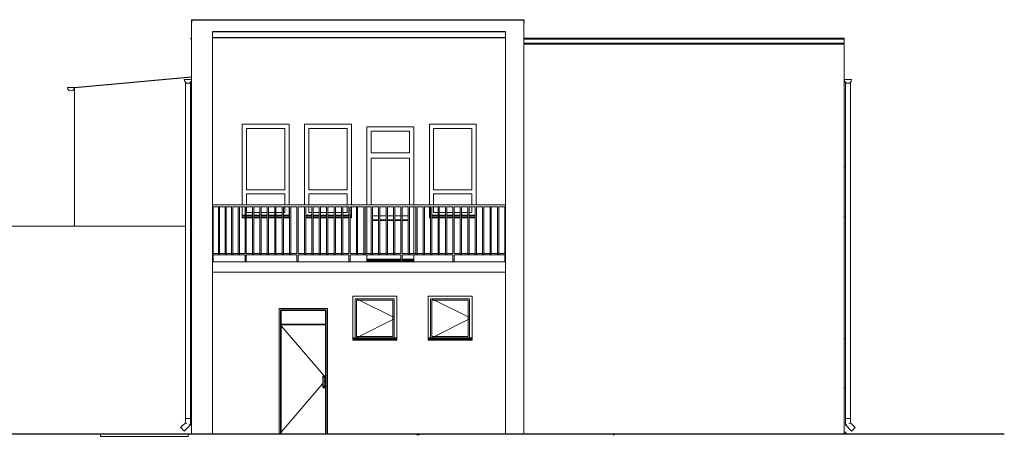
# Model space of a CAD drawing. Header units: centimetres. Extents: x -25572 to 23555, y -2435 to 15405.
# Tile 133 of 134: x 21585 to 23479, y 6556 to 7359. Entities that reach past the tile are written whole.
import ezdxf

# ---------------------------------------------------------------- set-up
doc = ezdxf.new("R2010")
doc.units = ezdxf.units.CM
doc.header["$MEASUREMENT"] = 0
for name, color, linetype, lineweight in [('Nowe_0_Nr_pióra__15', 214, 'Continuous', 15), ('Nowe_0_Nr_pióra__4', 7, 'Continuous', 13), ('Nowe_0_Nr_pióra__75', 6, 'Continuous', 15), ('Nowe_0_Nr_pióra__84', 7, 'Continuous', 13), ('Nowe_220-A Ściany_Nr_pióra__3', 7, 'Continuous', 13), ('Nowe_220-A Ściany_Nr_pióra__87', 7, 'Continuous', 13), ('Nowe_250-A Schody Pochylnie_Nr_pióra__91', 7, 'Continuous', 13), ('Nowe_260-A Balustrady_Nr_pióra__11', 7, 'Continuous', 13), ('Nowe_280-A Dachy Powłoki_Nr_pióra__27', 7, 'Continuous', 25), ('Nowe_450-K Stropy_Nr_pióra__21', 7, 'Continuous', 25), ('Nowe_450-K Stropy_Nr_pióra__89', 7, 'Continuous', 13)]:
    doc.layers.add(name, color=color, linetype=linetype, lineweight=lineweight)
doc.linetypes.add('LINIA TERENU', pattern='A,0,[3,Lwowska architektura1.Shx,S=0.396825,R=0,X=0,Y=0],-50,0', length=50)

msp = doc.modelspace()

# ---------------------------------------------------------------- linework, layer by layer
at = {"layer": 'Nowe_0_Nr_pióra__15', "color": 214, "linetype": 'Continuous', "lineweight": 15}
for p, q in [((21740.1, 6556.3), (21740.1, 6561.3)), ((21740.1, 6556.3), (21908.9, 6556.3)), ((21908.9, 6556.3), (21908.9, 6561.3))]:
    msp.add_line(p, q, dxfattribs=at)
at = {"layer": 'Nowe_0_Nr_pióra__4', "color": 7, "linetype": 'Continuous', "lineweight": 13}
for p, q in [((21901.5, 7243.3), (21902.4, 7239.8)), ((21908.5, 7243.3), (21901.5, 7243.3)), ((21902.4, 7239.8), (21905, 7237.3)), ((21903.5, 7238.8), (21903.5, 7236.3)), ((21915.5, 7243.3), (21908.5, 7243.3)), ((21912, 7237.3), (21914.5, 7239.8)), ((21913.5, 7238.8), (21913.5, 7236.3)), ((21914.5, 7239.8), (21915.5, 7243.3)), ((23171.5, 7243.3), (23172.4, 7239.8)), ((23178.5, 7243.3), (23171.5, 7243.3)), ((23172.4, 7239.8), (23175, 7237.3)), ((23173.5, 7238.8), (23173.5, 7236.3)), ((23185.5, 7243.3), (23178.5, 7243.3)), ((23182, 7237.3), (23184.5, 7239.8)), ((23183.5, 7238.8), (23183.5, 7236.3)), ((23184.5, 7239.8), (23185.5, 7243.3)), ((21676.5, 7228.5), (21677.4, 7225)), ((21683.5, 7228.5), (21676.5, 7228.5)), ((21677.4, 7225), (21680, 7222.4)), ((21680, 7222.4), (21683.5, 7221.5)), ((21690.5, 7228.5), (21683.5, 7228.5)), ((21683.5, 7221.5), (21687, 7222.4)), ((21687, 7222.4), (21689.5, 7225)), ((21689.5, 7225), (21690.5, 7228.5)), ((21904.5, 7236.3), (21904.1, 7236.3)), ((21904.1, 7236.3), (21904.1, 7236.3)), ((21905, 7237.3), (21908.5, 7236.3)), ((21906, 7236.3), (21905.7, 7236.3)), ((21906.2, 7236.3), (21906, 7236.3)), ((21908.5, 7236.3), (21912, 7237.3)), ((21911, 7236.3), (21910.7, 7236.3)), ((21911.3, 7236.3), (21911, 7236.3)), ((21912.8, 7236.3), (21912.5, 7236.3)), ((21912.9, 7236.3), (21912.8, 7236.3)), ((23174.5, 7236.3), (23174.1, 7236.3)), ((23174.1, 7236.3), (23174.1, 7236.3)), ((23175, 7237.3), (23178.5, 7236.3)), ((23176, 7236.3), (23175.7, 7236.3)), ((23176.2, 7236.3), (23176, 7236.3)), ((23178.5, 7236.3), (23182, 7237.3)), ((23181, 7236.3), (23180.7, 7236.3)), ((23181.3, 7236.3), (23181, 7236.3)), ((23182.8, 7236.3), (23182.5, 7236.3)), ((23182.9, 7236.3), (23182.8, 7236.3))]:
    msp.add_line(p, q, dxfattribs=at)
at = {"layer": 'Nowe_0_Nr_pióra__75', "color": 6, "linetype": 'Continuous', "lineweight": 15}
for p, q in [((22348.9, 6561.3), (22348.9, 6559.3)), ((22348.9, 6559.3), (22349, 6559.3)), ((22349, 6559.3), (22349.2, 6559.3)), ((22349.2, 6559.3), (22349.5, 6559.3)), ((22349.5, 6559.3), (22349.9, 6559.3)), ((22349.9, 6559.3), (22350.4, 6559.3)), ((22350.4, 6559.3), (22351, 6559.3)), ((22351, 6559.3), (22351.5, 6559.3)), ((22351.5, 6559.3), (22352, 6559.3)), ((22352, 6559.3), (22352.5, 6559.3)), ((22352.5, 6559.3), (22352.8, 6559.3)), ((22352.8, 6559.3), (22353, 6559.3)), ((22353, 6559.3), (22353.1, 6559.3)), ((22353.1, 6561.3), (22353.1, 6559.3))]:
    msp.add_line(p, q, dxfattribs=at)
at = {"layer": 'Nowe_0_Nr_pióra__84', "color": 7, "linetype": 'Continuous', "lineweight": 13}
for p, q in [((21903.9, 7236.3), (21903.5, 7236.3)), ((21903.5, 7236.3), (21903.5, 6590.5)), ((21904.1, 7236.3), (21903.9, 7236.3)), ((21904.9, 7236.3), (21904.5, 7236.3)), ((21905.7, 7236.3), (21904.9, 7236.3)), ((21906.6, 7236.3), (21906.2, 7236.3)), ((21908.5, 7236.3), (21906.6, 7236.3)), ((21910.4, 7236.3), (21908.5, 7236.3)), ((21910.7, 7236.3), (21910.4, 7236.3)), ((21912, 7236.3), (21911.3, 7236.3)), ((21912.5, 7236.3), (21912, 7236.3)), ((21913.1, 7236.3), (21912.9, 7236.3)), ((21913.5, 7236.3), (21913.1, 7236.3)), ((21913.5, 7236.3), (21913.5, 6590.5)), ((23173.5, 7236.3), (23173.9, 7236.3)), ((23173.5, 7236.3), (23173.5, 6590.5)), ((23173.9, 7236.3), (23174.1, 7236.3)), ((23174.5, 7236.3), (23174.9, 7236.3)), ((23174.9, 7236.3), (23175.7, 7236.3)), ((23176.2, 7236.3), (23176.6, 7236.3)), ((23176.6, 7236.3), (23178.5, 7236.3)), ((23178.5, 7236.3), (23180.4, 7236.3)), ((23180.4, 7236.3), (23180.7, 7236.3)), ((23181.3, 7236.3), (23182, 7236.3)), ((23182, 7236.3), (23182.5, 7236.3)), ((23182.9, 7236.3), (23183.1, 7236.3)), ((23183.1, 7236.3), (23183.5, 7236.3)), ((23183.5, 7236.3), (23183.5, 6590.5)), ((21903.5, 6582.5), (21894.3, 6573.4)), ((21913.5, 6578.4), (21901.4, 6566.3)), ((21903.5, 6590.5), (21903.5, 6582.5)), ((21903.9, 6590.5), (21903.5, 6590.5)), ((21903.9, 6582.4), (21903.5, 6582.5)), ((21904.9, 6590.5), (21903.9, 6590.5)), ((21904.9, 6581.9), (21903.9, 6582.4)), ((21906.6, 6590.5), (21904.9, 6590.5)), ((21906.6, 6581.3), (21904.9, 6581.9)), ((21908.5, 6590.5), (21906.6, 6590.5)), ((21910.4, 6590.5), (21908.5, 6590.5)), ((21912, 6590.5), (21910.4, 6590.5)), ((21912, 6579), (21910.4, 6579.7)), ((21913.1, 6590.5), (21912, 6590.5)), ((21913.1, 6578.5), (21912, 6579)), ((21913.5, 6590.5), (21913.1, 6590.5)), ((21913.5, 6578.4), (21913.1, 6578.5)), ((21913.5, 6590.5), (21913.5, 6578.4)), ((23173.5, 6590.5), (23173.9, 6590.5)), ((23173.5, 6590.5), (23173.5, 6578.4)), ((23173.5, 6578.4), (23173.9, 6578.5)), ((23173.5, 6578.4), (23185.5, 6566.3)), ((23173.9, 6590.5), (23174.9, 6590.5)), ((23173.9, 6578.5), (23174.9, 6579)), ((23174.9, 6590.5), (23176.6, 6590.5)), ((23174.9, 6579), (23176.6, 6579.7)), ((23176.6, 6590.5), (23178.5, 6590.5)), ((23178.5, 6590.5), (23180.4, 6590.5)), ((23180.4, 6590.5), (23182, 6590.5)), ((23180.4, 6581.3), (23182, 6581.9)), ((23182, 6590.5), (23183.1, 6590.5)), ((23182, 6581.9), (23183.1, 6582.4)), ((23183.1, 6590.5), (23183.5, 6590.5)), ((23183.1, 6582.4), (23183.5, 6582.5)), ((23183.5, 6590.5), (23183.5, 6582.5)), ((23183.5, 6582.5), (23192.6, 6573.4)), ((21894.6, 6573.1), (21894.3, 6573.4)), ((21895.4, 6572.4), (21894.6, 6573.1)), ((21896.5, 6571.2), (21895.4, 6572.4)), ((21897.9, 6569.9), (21896.5, 6571.2)), ((21899.2, 6568.5), (21897.9, 6569.9)), ((21900.4, 6567.4), (21899.2, 6568.5)), ((21901.1, 6566.6), (21900.4, 6567.4)), ((21901.4, 6566.3), (21901.1, 6566.6)), ((23185.5, 6566.3), (23185.8, 6566.6)), ((23185.8, 6566.6), (23186.6, 6567.4)), ((23186.6, 6567.4), (23187.7, 6568.5)), ((23187.7, 6568.5), (23189.1, 6569.9)), ((23189.1, 6569.9), (23190.4, 6571.2)), ((23190.4, 6571.2), (23191.6, 6572.4)), ((23191.6, 6572.4), (23192.4, 6573.1)), ((23192.4, 6573.1), (23192.6, 6573.4))]:
    msp.add_line(p, q, dxfattribs=at)
at = {"layer": 'Nowe_220-A Ściany_Nr_pióra__3', "color": 7, "linetype": 'Continuous', "lineweight": 13}
for p, q in [((22021, 7031.3), (22021, 7149.3)), ((22021, 7149.3), (22095, 7149.3)), ((22095, 7149.3), (22095, 7031.3)), ((22141, 7031.3), (22141, 7149.3)), ((22141, 7149.3), (22215, 7149.3)), ((22215, 7149.3), (22215, 7031.3)), ((22261, 7102.3), (22261, 7144.3)), ((22261, 7144.3), (22335, 7144.3)), ((22335, 7144.3), (22335, 7102.3)), ((22381, 7031.3), (22381, 7149.3)), ((22381, 7149.3), (22455, 7149.3)), ((22455, 7149.3), (22455, 7031.3)), ((22335, 7102.3), (22261, 7102.3)), ((22261, 7002.3), (22261, 7092.3)), ((22261, 7092.3), (22335, 7092.3)), ((22335, 7092.3), (22335, 7002.3)), ((23171.5, 7075.3), (23173.5, 7075.2)), ((21915.5, 7040.3), (21913.5, 7040.2)), ((22095, 7031.3), (22021, 7031.3)), ((22215, 7031.3), (22141, 7031.3)), ((22455, 7031.3), (22381, 7031.3)), ((22021, 7002.3), (22021, 7023.3)), ((22021, 7023.3), (22095, 7023.3)), ((22095, 7023.3), (22095, 7002.3)), ((22141, 7002.3), (22141, 7023.3)), ((22141, 7023.3), (22215, 7023.3)), ((22215, 7023.3), (22215, 7002.3)), ((22381, 7002.3), (22381, 7023.3)), ((22381, 7023.3), (22455, 7023.3)), ((22455, 7023.3), (22455, 7002.3)), ((22021, 6987.3), (22021, 6998.3)), ((22095, 6998.3), (22095, 6987.3)), ((22141, 6987.3), (22141, 6998.3)), ((22215, 6998.3), (22215, 6987.3)), ((22261, 6981.3), (22261, 6998.3)), ((22381, 6987.3), (22381, 6998.3)), ((22455, 6998.3), (22455, 6987.3)), ((21915.5, 6980.3), (21913.5, 6980.2)), ((22013, 6982.3), (22018.3, 6982.3)), ((22013, 6981.3), (22018.3, 6981.3)), ((22013, 6980.3), (22013, 6980.1)), ((22013, 6980.1), (22013, 6978.1)), ((22013, 6980.1), (22018.3, 6980.1)), ((22013, 6978.1), (22018.3, 6978.1)), ((22020.7, 6982.3), (22032.5, 6982.3)), ((22020.7, 6981.3), (22032.5, 6981.3)), ((22020.7, 6980.1), (22032.5, 6980.1)), ((22020.7, 6978.1), (22032.5, 6978.1)), ((22032.5, 6987.3), (22021, 6987.3)), ((22046.8, 6987.3), (22035, 6987.3)), ((22035, 6982.3), (22046.8, 6982.3)), ((22035, 6981.3), (22046.8, 6981.3)), ((22035, 6980.1), (22046.8, 6980.1)), ((22035, 6978.1), (22046.8, 6978.1)), ((22061.1, 6987.3), (22049.3, 6987.3)), ((22049.3, 6982.3), (22061.1, 6982.3)), ((22049.3, 6981.3), (22061.1, 6981.3)), ((22049.3, 6980.1), (22061.1, 6980.1)), ((22049.3, 6978.1), (22061.1, 6978.1)), ((22075.4, 6987.3), (22063.6, 6987.3)), ((22063.6, 6982.3), (22075.4, 6982.3)), ((22063.6, 6981.3), (22075.4, 6981.3)), ((22063.6, 6980.1), (22075.4, 6980.1)), ((22063.6, 6978.1), (22075.4, 6978.1)), ((22089.7, 6987.3), (22077.9, 6987.3)), ((22077.9, 6982.3), (22089.7, 6982.3)), ((22077.9, 6981.3), (22089.7, 6981.3)), ((22077.9, 6980.1), (22089.7, 6980.1)), ((22077.9, 6978.1), (22089.7, 6978.1)), ((22095, 6987.3), (22092.2, 6987.3)), ((22092.2, 6982.3), (22103, 6982.3)), ((22092.2, 6981.3), (22103, 6981.3)), ((22092.2, 6980.1), (22103, 6980.1)), ((22092.2, 6978.1), (22103, 6978.1)), ((22103, 6980.3), (22103, 6980.1)), ((22103, 6980.1), (22103, 6978.1)), ((22135, 6982.3), (22146.8, 6982.3)), ((22135, 6981.3), (22146.8, 6981.3)), ((22135, 6980.1), (22146.8, 6980.1)), ((22135, 6978.1), (22146.8, 6978.1)), ((22146.8, 6987.3), (22141, 6987.3)), ((22161.1, 6987.3), (22149.3, 6987.3)), ((22149.3, 6982.3), (22161.1, 6982.3)), ((22149.3, 6981.3), (22161.1, 6981.3)), ((22149.3, 6980.1), (22161.1, 6980.1)), ((22149.3, 6978.1), (22161.1, 6978.1)), ((22175.4, 6987.3), (22163.6, 6987.3)), ((22163.6, 6982.3), (22175.4, 6982.3)), ((22163.6, 6981.3), (22175.4, 6981.3)), ((22163.6, 6980.1), (22175.4, 6980.1)), ((22163.6, 6978.1), (22175.4, 6978.1)), ((22189.7, 6987.3), (22177.9, 6987.3)), ((22177.9, 6982.3), (22189.7, 6982.3)), ((22177.9, 6981.3), (22189.7, 6981.3)), ((22177.9, 6980.1), (22189.7, 6980.1)), ((22177.9, 6978.1), (22189.7, 6978.1)), ((22203.9, 6987.3), (22192.2, 6987.3)), ((22192.2, 6982.3), (22203.9, 6982.3)), ((22192.2, 6981.3), (22203.9, 6981.3)), ((22192.2, 6980.1), (22203.9, 6980.1)), ((22192.2, 6978.1), (22203.9, 6978.1)), ((22215, 6987.3), (22206.4, 6987.3)), ((22206.4, 6982.3), (22218.3, 6982.3)), ((22206.4, 6981.3), (22218.3, 6981.3)), ((22206.4, 6980.1), (22218.3, 6980.1)), ((22206.4, 6978.1), (22218.3, 6978.1)), ((22220.7, 6982.3), (22223, 6982.3)), ((22220.7, 6981.3), (22223, 6981.3)), ((22220.7, 6980.1), (22223, 6980.1)), ((22220.7, 6978.1), (22223, 6978.1)), ((22223, 6980.3), (22223, 6980.1)), ((22223, 6980.1), (22223, 6978.1)), ((22261.1, 6981.3), (22261, 6981.3)), ((22261, 6972.3), (22261, 6973.3)), ((22261, 6973.3), (22261.1, 6973.3)), ((22261.1, 6972.3), (22261, 6972.3)), ((22275.4, 6981.3), (22263.6, 6981.3)), ((22263.6, 6973.3), (22275.4, 6973.3)), ((22275.4, 6972.3), (22263.6, 6972.3)), ((22289.7, 6981.3), (22277.9, 6981.3)), ((22277.9, 6973.3), (22289.7, 6973.3)), ((22289.7, 6972.3), (22277.9, 6972.3)), ((22303.9, 6981.3), (22292.2, 6981.3)), ((22292.2, 6973.3), (22303.9, 6973.3)), ((22303.9, 6972.3), (22292.2, 6972.3)), ((22318.3, 6981.3), (22306.4, 6981.3)), ((22306.4, 6973.3), (22318.3, 6973.3)), ((22318.3, 6972.3), (22306.4, 6972.3)), ((22332.5, 6981.3), (22320.7, 6981.3)), ((22320.7, 6973.3), (22332.5, 6973.3)), ((22332.5, 6972.3), (22320.7, 6972.3)), ((22373, 6982.3), (22375.4, 6982.3)), ((22373, 6981.3), (22375.4, 6981.3)), ((22373, 6980.3), (22373, 6980.1)), ((22373, 6980.1), (22373, 6978.1)), ((22373, 6980.1), (22375.4, 6980.1)), ((22373, 6978.1), (22375.4, 6978.1)), ((22377.9, 6982.3), (22389.7, 6982.3)), ((22377.9, 6981.3), (22389.7, 6981.3)), ((22377.9, 6980.1), (22389.7, 6980.1)), ((22377.9, 6978.1), (22389.7, 6978.1)), ((22389.7, 6987.3), (22381, 6987.3)), ((22403.9, 6987.3), (22392.2, 6987.3)), ((22392.2, 6982.3), (22403.9, 6982.3)), ((22392.2, 6981.3), (22403.9, 6981.3)), ((22392.2, 6980.1), (22403.9, 6980.1)), ((22392.2, 6978.1), (22403.9, 6978.1)), ((22418.3, 6987.3), (22406.4, 6987.3)), ((22406.4, 6982.3), (22418.3, 6982.3)), ((22406.4, 6981.3), (22418.3, 6981.3)), ((22406.4, 6980.1), (22418.3, 6980.1)), ((22406.4, 6978.1), (22418.3, 6978.1)), ((22432.5, 6987.3), (22420.7, 6987.3)), ((22420.7, 6982.3), (22432.5, 6982.3)), ((22420.7, 6981.3), (22432.5, 6981.3)), ((22420.7, 6980.1), (22432.5, 6980.1)), ((22420.7, 6978.1), (22432.5, 6978.1)), ((22446.8, 6987.3), (22435, 6987.3)), ((22435, 6982.3), (22446.8, 6982.3)), ((22435, 6981.3), (22446.8, 6981.3)), ((22435, 6980.1), (22446.8, 6980.1)), ((22435, 6978.1), (22446.8, 6978.1)), ((22455, 6987.3), (22449.3, 6987.3)), ((22449.3, 6982.3), (22461.1, 6982.3)), ((22449.3, 6981.3), (22461.1, 6981.3)), ((22449.3, 6980.1), (22461.1, 6980.1)), ((22449.3, 6978.1), (22461.1, 6978.1)), ((23171.5, 6980.3), (23173.5, 6980.2)), ((22253, 6897.3), (22318.3, 6897.3)), ((22320.7, 6897.3), (22343, 6897.3)), ((22253, 6896.3), (22318.3, 6896.3)), ((22253, 6895.3), (22253, 6895.1)), ((22253, 6895.1), (22253, 6893.1)), ((22253, 6895.1), (22318.3, 6895.1)), ((22253, 6893.1), (22318.3, 6893.1)), ((22320.7, 6896.3), (22343, 6896.3)), ((22320.7, 6895.1), (22343, 6895.1)), ((22320.7, 6893.1), (22343, 6893.1)), ((22343, 6895.3), (22343, 6895.1)), ((22343, 6895.1), (22343, 6893.1)), ((22230.5, 6821.3), (22230.5, 6746.3)), ((22305.5, 6821.3), (22230.5, 6821.3)), ((22233, 6821.3), (22238, 6818.8)), ((22305.5, 6746.3), (22305.5, 6821.3)), ((22375.5, 6821.3), (22375.5, 6746.3)), ((22450.5, 6821.3), (22375.5, 6821.3)), ((22378, 6821.3), (22383, 6818.8)), ((22450.5, 6746.3), (22450.5, 6821.3)), ((22084.3, 6561.3), (22084.3, 6802.5)), ((22084.3, 6802.5), (22176.7, 6802.5)), ((22176.7, 6802.5), (22176.7, 6561.3)), ((22233, 6818.8), (22233, 6748.8)), ((22303, 6818.8), (22233, 6818.8)), ((22238, 6818.8), (22303, 6786.3)), ((22303, 6748.8), (22303, 6818.8)), ((22378, 6818.8), (22378, 6748.8)), ((22448, 6818.8), (22378, 6818.8)), ((22383, 6818.8), (22448, 6786.3)), ((22448, 6748.8), (22448, 6818.8)), ((22086.8, 6800), (22086.8, 6561.3)), ((22174.2, 6800), (22086.8, 6800)), ((22088, 6798.8), (22088, 6561.3)), ((22173, 6798.8), (22088, 6798.8)), ((22173, 6561.3), (22173, 6798.8)), ((22174.2, 6561.3), (22174.2, 6800)), ((22303, 6786.3), (22305.5, 6785.1)), ((22448, 6786.3), (22450.5, 6785.1)), ((22088, 6772.3), (22173, 6772.3)), ((22173, 6771.3), (22088, 6771.3)), ((22088, 6769.4), (22170.2, 6673.3)), ((22238, 6748.8), (22303, 6781.3)), ((22303, 6781.3), (22305.5, 6782.6)), ((22383, 6748.8), (22448, 6781.3)), ((22448, 6781.3), (22450.5, 6782.6)), ((22310.5, 6746.3), (22225.5, 6746.3)), ((22310.5, 6745.3), (22225.5, 6745.3)), ((22233, 6748.8), (22303, 6748.8)), ((22233, 6746.3), (22238, 6748.8)), ((22455.5, 6746.3), (22370.5, 6746.3)), ((22455.5, 6745.3), (22370.5, 6745.3)), ((22378, 6748.8), (22448, 6748.8)), ((22378, 6746.3), (22383, 6748.8)), ((22225.5, 6744.3), (22225.5, 6744.1)), ((22225.5, 6744.1), (22225.5, 6742.1)), ((22310.5, 6744.1), (22225.5, 6744.1)), ((22310.5, 6742.1), (22225.5, 6742.1)), ((22310.5, 6744.3), (22310.5, 6744.1)), ((22310.5, 6744.1), (22310.5, 6742.1)), ((22370.5, 6744.3), (22370.5, 6744.1)), ((22370.5, 6744.1), (22370.5, 6742.1)), ((22455.5, 6744.1), (22370.5, 6744.1)), ((22455.5, 6742.1), (22370.5, 6742.1)), ((22455.5, 6744.3), (22455.5, 6744.1)), ((22455.5, 6744.1), (22455.5, 6742.1)), ((23171.5, 6744.3), (23173.5, 6744.2)), ((21915.5, 6709.3), (21913.5, 6709.2)), ((22168, 6670.8), (22168.3, 6672.1)), ((22168, 6669.1), (22169.4, 6671.6)), ((22168.3, 6669.6), (22168, 6670.8)), ((22168, 6653.5), (22168, 6669.1)), ((22168.3, 6672.1), (22169.3, 6673.1)), ((22169.3, 6673.1), (22170.7, 6673.5)), ((22169.4, 6671.6), (22169.9, 6672.1)), ((22169.7, 6670.8), (22170, 6671.5)), ((22169.9, 6671.4), (22169.7, 6670.8)), ((22169.7, 6670.8), (22169.9, 6670.2)), ((22170, 6670.1), (22169.7, 6670.8)), ((22169.9, 6672.1), (22170.7, 6672.3)), ((22169.9, 6671.4), (22169.9, 6671.4)), ((22169.9, 6670.2), (22169.9, 6670.1)), ((22170, 6671.5), (22170.7, 6671.8)), ((22170.7, 6669.8), (22170, 6670.1)), ((22170.4, 6671.7), (22170.1, 6671.5)), ((22170.1, 6670), (22170.4, 6669.8)), ((22170.6, 6671.7), (22170.4, 6671.7)), ((22170.4, 6669.8), (22170.6, 6669.8)), ((22171, 6669.3), (22170.5, 6668.4)), ((22170.7, 6673.5), (22172, 6673.1)), ((22170.7, 6672.3), (22171.4, 6672.1)), ((22170.7, 6671.8), (22171.4, 6671.5)), ((22171.4, 6670.1), (22170.7, 6669.8)), ((22171, 6671.7), (22170.8, 6671.7)), ((22170.8, 6669.8), (22171, 6669.8)), ((22171.2, 6671.5), (22171, 6671.7)), ((22171, 6669.8), (22171.2, 6670)), ((22171.5, 6669.5), (22171, 6669.3)), ((22171.4, 6672.1), (22172, 6671.6)), ((22171.4, 6671.5), (22171.7, 6670.8)), ((22171.5, 6671.4), (22171.4, 6671.4)), ((22171.7, 6670.8), (22171.4, 6670.1)), ((22171.4, 6670.1), (22171.5, 6670.2)), ((22171.7, 6670.8), (22171.5, 6671.4)), ((22171.5, 6670.2), (22171.7, 6670.8)), ((22172, 6670.1), (22171.5, 6669.5)), ((22172, 6673.1), (22173, 6672.2)), ((22172, 6671.6), (22172.2, 6670.8)), ((22172.2, 6670.8), (22172, 6670.1)), ((22173, 6669.4), (22172, 6668.4)), ((22088, 6564.5), (22168, 6657.9)), ((22169.4, 6651.1), (22168, 6653.5)), ((22168.3, 6653), (22168, 6651.9)), ((22168, 6651.9), (22168.3, 6650.5)), ((22168.3, 6650.5), (22169.3, 6649.5)), ((22169.9, 6650.6), (22169.4, 6651.1)), ((22170, 6652.6), (22169.7, 6651.9)), ((22169.9, 6652.5), (22169.7, 6651.9)), ((22169.7, 6651.9), (22169.9, 6651.3)), ((22169.7, 6651.9), (22170, 6651.2)), ((22169.9, 6652.5), (22169.9, 6652.5)), ((22169.9, 6651.3), (22169.9, 6651.2)), ((22170.7, 6650.4), (22169.9, 6650.6)), ((22170.7, 6652.9), (22170, 6652.6)), ((22170, 6651.2), (22170.7, 6650.9)), ((22170.4, 6652.8), (22170.1, 6652.6)), ((22170.1, 6651.1), (22170.4, 6650.9)), ((22170.6, 6652.8), (22170.4, 6652.8)), ((22170.4, 6650.9), (22170.6, 6650.9)), ((22170.5, 6668.4), (22170.5, 6654.2)), ((22170.7, 6668.1), (22170.5, 6668.1)), ((22170.5, 6660.8), (22173, 6663.8)), ((22170.7, 6654.6), (22170.5, 6654.5)), ((22170.5, 6654.2), (22171, 6653.3)), ((22172, 6668.4), (22170.7, 6668.1)), ((22172, 6654.2), (22170.7, 6654.6)), ((22171.4, 6652.6), (22170.7, 6652.9)), ((22170.7, 6650.9), (22171.4, 6651.2)), ((22171.4, 6650.5), (22170.7, 6650.4)), ((22171, 6652.8), (22170.8, 6652.8)), ((22170.8, 6650.9), (22171, 6650.9)), ((22171, 6653.3), (22171.5, 6653.1)), ((22171.2, 6652.6), (22171, 6652.8)), ((22171, 6650.9), (22171.2, 6651.1)), ((22171.7, 6651.9), (22171.4, 6652.6)), ((22171.5, 6652.5), (22171.4, 6652.5)), ((22171.4, 6651.2), (22171.7, 6651.9)), ((22171.4, 6651.2), (22171.5, 6651.3)), ((22172, 6651.1), (22171.4, 6650.5)), ((22171.5, 6653.1), (22172, 6652.6)), ((22171.7, 6651.9), (22171.5, 6652.5)), ((22171.5, 6651.3), (22171.7, 6651.9)), ((22173, 6653.3), (22172, 6654.2)), ((22172, 6652.6), (22172.2, 6651.8)), ((22172.2, 6651.8), (22172, 6651.1)), ((22172, 6649.5), (22173, 6650.5)), ((21915.5, 6649.3), (21913.5, 6649.2)), ((22169.3, 6649.5), (22170.7, 6649.2)), ((22170.7, 6649.2), (22172, 6649.5)), ((23171.5, 6649.3), (23173.5, 6649.2)), ((22086.8, 6561.3), (22084.3, 6561.3)), ((22088, 6561.3), (22086.8, 6561.3)), ((22088, 6561.3), (22173, 6561.3)), ((22174.2, 6561.3), (22173, 6561.3)), ((22176.7, 6561.3), (22174.2, 6561.3)), ((23171.5, 6564.3), (23174.5, 6564.1)), ((23174.5, 6562.1), (23173.5, 6563.1)), ((23174.5, 6564.1), (23174.5, 6562.1))]:
    msp.add_line(p, q, dxfattribs=at)
at = {"layer": 'Nowe_220-A Ściany_Nr_pióra__87', "color": 7, "linetype": 'Continuous', "lineweight": 13}
for p, q in [((21915.5, 6892.3), (21915.5, 7353.5)), ((22554.5, 7353.5), (22554.5, 6892.3)), ((21955.5, 7335.4), (21955.5, 6892.3)), ((22519.5, 6892.3), (22519.5, 7335.4)), ((23171.5, 7313.6), (23171.5, 7321.3)), ((23171.5, 7243.3), (23171.5, 7311.6)), ((23171.5, 7243.3), (23171.5, 7221.3)), ((21690.5, 7223.2), (21690.5, 7221.3)), ((21690.5, 7221.3), (21690.5, 6961.3)), ((23171.5, 6892.3), (23171.5, 7221.3)), ((22013, 7002.3), (22013, 7157.3)), ((22013, 7157.3), (22103, 7157.3)), ((22103, 7157.3), (22103, 7002.3)), ((22133, 7002.3), (22133, 7157.3)), ((22133, 7157.3), (22223, 7157.3)), ((22223, 7157.3), (22223, 7002.3)), ((22253, 7152.3), (22343, 7152.3)), ((22253, 7002.3), (22253, 7152.3)), ((22343, 7152.3), (22343, 7002.3)), ((22373, 7002.3), (22373, 7157.3)), ((22373, 7157.3), (22463, 7157.3)), ((22463, 7157.3), (22463, 7002.3)), ((22013, 6980.3), (22013, 6998.3)), ((22103, 6998.3), (22103, 6980.3)), ((22223, 6998.3), (22223, 6980.3)), ((22253, 6908.6), (22253, 6998.3)), ((22343, 6998.3), (22343, 6908.6)), ((22373, 6980.3), (22373, 6998.3)), ((22013, 6977.3), (22013, 6978.1)), ((22018.3, 6977.3), (22013, 6977.3)), ((22032.5, 6977.3), (22020.7, 6977.3)), ((22046.8, 6977.3), (22035, 6977.3)), ((22061.1, 6977.3), (22049.3, 6977.3)), ((22075.4, 6977.3), (22063.6, 6977.3)), ((22089.7, 6977.3), (22077.9, 6977.3)), ((22103, 6977.3), (22092.2, 6977.3)), ((22103, 6978.1), (22103, 6977.3)), ((22146.8, 6977.3), (22135, 6977.3)), ((22161.1, 6977.3), (22149.3, 6977.3)), ((22175.4, 6977.3), (22163.6, 6977.3)), ((22189.7, 6977.3), (22177.9, 6977.3)), ((22203.9, 6977.3), (22192.2, 6977.3)), ((22218.3, 6977.3), (22206.4, 6977.3)), ((22223, 6977.3), (22220.7, 6977.3)), ((22223, 6978.1), (22223, 6977.3)), ((22373, 6977.3), (22373, 6978.1)), ((22375.4, 6977.3), (22373, 6977.3)), ((22389.7, 6977.3), (22377.9, 6977.3)), ((22403.9, 6977.3), (22392.2, 6977.3)), ((22418.3, 6977.3), (22406.4, 6977.3)), ((22432.5, 6977.3), (22420.7, 6977.3)), ((22446.8, 6977.3), (22435, 6977.3)), ((22461.1, 6977.3), (22449.3, 6977.3)), ((21437.5, 6961.3), (21690.5, 6961.3)), ((21690.5, 6961.3), (21903.5, 6961.3)), ((21913.5, 6961.3), (21915.5, 6961.3)), ((22253, 6895.3), (22253, 6906.1)), ((22343, 6906.1), (22343, 6895.3)), ((21913.5, 6892.3), (21915.5, 6892.3)), ((21915.5, 6561.3), (21915.5, 6892.3)), ((22253, 6892.3), (22253, 6893.1)), ((22343, 6893.1), (22343, 6892.3)), ((22554.5, 6892.3), (22554.5, 6561.3)), ((23171.5, 6561.3), (23171.5, 6892.3)), ((21955.5, 6872.3), (21955.5, 6561.3)), ((22519.5, 6561.3), (22519.5, 6872.3)), ((22225.5, 6744.3), (22225.5, 6826.3)), ((22225.5, 6826.3), (22310.5, 6826.3)), ((22310.5, 6826.3), (22310.5, 6744.3)), ((22370.5, 6744.3), (22370.5, 6826.3)), ((22370.5, 6826.3), (22455.5, 6826.3)), ((22455.5, 6826.3), (22455.5, 6744.3)), ((22225.5, 6741.3), (22225.5, 6742.1)), ((22310.5, 6741.3), (22225.5, 6741.3)), ((22310.5, 6742.1), (22310.5, 6741.3)), ((22370.5, 6741.3), (22370.5, 6742.1)), ((22455.5, 6741.3), (22370.5, 6741.3)), ((22455.5, 6742.1), (22455.5, 6741.3)), ((21437.5, 6561.3), (21915.5, 6561.3)), ((21955.5, 6561.3), (21915.5, 6561.3)), ((22084.3, 6561.3), (21955.5, 6561.3)), ((22519.5, 6561.3), (22176.7, 6561.3)), ((22554.5, 6561.3), (22519.5, 6561.3)), ((23171.5, 6561.3), (22554.5, 6561.3))]:
    msp.add_line(p, q, dxfattribs=at)
at = {"layer": 'Nowe_250-A Schody Pochylnie_Nr_pióra__91', "color": 7, "linetype": 'Continuous', "lineweight": 13}
for p, q in [((22729.5, 6559.9), (22726.5, 6558.4)), ((22732.3, 6561.3), (22729.5, 6559.9))]:
    msp.add_line(p, q, dxfattribs=at)
at = {"layer": 'Nowe_260-A Balustrady_Nr_pióra__11', "color": 7, "linetype": 'Continuous', "lineweight": 13}
for p, q in [((22519.5, 7002.3), (21955.5, 7002.3)), ((21967, 6998.3), (21956.7, 6998.3)), ((21956.7, 6908.6), (21956.7, 6998.3)), ((21967, 6907.3), (21967, 6998.8)), ((21969.5, 6907.3), (21969.5, 6998.8)), ((21979.8, 6998.3), (21969.5, 6998.3)), ((21979.8, 6907.3), (21979.8, 6998.8)), ((21982.3, 6907.3), (21982.3, 6998.8)), ((21992.6, 6998.3), (21982.3, 6998.3)), ((21992.6, 6907.3), (21992.6, 6998.8)), ((21995.1, 6907.3), (21995.1, 6998.8)), ((22005.4, 6998.3), (21995.1, 6998.3)), ((22005.4, 6907.3), (22005.4, 6998.8)), ((22007.9, 6907.3), (22007.9, 6998.8)), ((22018.3, 6998.3), (22007.9, 6998.3)), ((22018.3, 6908.6), (22018.3, 6998.3)), ((22032.5, 6998.3), (22020.7, 6998.3)), ((22020.7, 6908.6), (22020.7, 6998.3)), ((22032.5, 6907.3), (22032.5, 6998.8)), ((22035, 6907.3), (22035, 6998.8)), ((22046.8, 6998.3), (22035, 6998.3)), ((22046.8, 6907.3), (22046.8, 6998.8)), ((22049.3, 6907.3), (22049.3, 6998.8)), ((22061.1, 6998.3), (22049.3, 6998.3)), ((22061.1, 6907.3), (22061.1, 6998.8)), ((22063.6, 6907.3), (22063.6, 6998.8)), ((22075.4, 6998.3), (22063.6, 6998.3)), ((22075.4, 6907.3), (22075.4, 6998.7)), ((22077.9, 6907.3), (22077.9, 6998.7)), ((22089.7, 6998.3), (22077.9, 6998.3)), ((22089.7, 6907.3), (22089.7, 6998.8)), ((22092.2, 6907.3), (22092.2, 6998.8)), ((22103.9, 6998.3), (22092.2, 6998.3)), ((22103.9, 6907.3), (22103.9, 6998.8)), ((22106.4, 6907.3), (22106.4, 6998.8)), ((22118.3, 6998.3), (22106.4, 6998.3)), ((22118.3, 6908.6), (22118.3, 6998.3)), ((22132.5, 6998.3), (22120.7, 6998.3)), ((22120.7, 6908.6), (22120.7, 6998.3)), ((22132.5, 6907.3), (22132.5, 6998.8)), ((22135, 6907.3), (22135, 6998.8)), ((22146.8, 6998.3), (22135, 6998.3)), ((22146.8, 6907.3), (22146.8, 6998.8)), ((22149.3, 6907.3), (22149.3, 6998.8)), ((22161.1, 6998.3), (22149.3, 6998.3)), ((22161.1, 6907.3), (22161.1, 6998.8)), ((22163.6, 6907.3), (22163.6, 6998.8)), ((22175.4, 6998.3), (22163.6, 6998.3)), ((22175.4, 6907.3), (22175.4, 6998.8)), ((22177.9, 6907.3), (22177.9, 6998.8)), ((22189.7, 6998.3), (22177.9, 6998.3)), ((22189.7, 6907.3), (22189.7, 6998.8)), ((22192.2, 6907.3), (22192.2, 6998.8)), ((22203.9, 6998.3), (22192.2, 6998.3)), ((22203.9, 6907.3), (22203.9, 6998.8)), ((22206.4, 6907.3), (22206.4, 6998.8)), ((22218.3, 6998.3), (22206.4, 6998.3)), ((22218.3, 6908.6), (22218.3, 6998.3)), ((22232.5, 6998.3), (22220.7, 6998.3)), ((22220.7, 6908.6), (22220.7, 6998.3)), ((22232.5, 6907.3), (22232.5, 6998.8)), ((22235, 6907.3), (22235, 6998.8)), ((22246.8, 6998.3), (22235, 6998.3)), ((22246.8, 6907.3), (22246.8, 6998.8)), ((22249.3, 6907.3), (22249.3, 6998.8)), ((22261.1, 6998.3), (22249.3, 6998.3)), ((22261.1, 6907.3), (22261.1, 6998.8)), ((22263.6, 6907.3), (22263.6, 6998.8)), ((22275.4, 6998.3), (22263.6, 6998.3)), ((22275.4, 6907.3), (22275.4, 6998.8)), ((22277.9, 6907.3), (22277.9, 6998.8)), ((22289.7, 6998.3), (22277.9, 6998.3)), ((22289.7, 6907.3), (22289.7, 6998.8)), ((22292.2, 6907.3), (22292.2, 6998.8)), ((22303.9, 6998.3), (22292.2, 6998.3)), ((22303.9, 6907.3), (22303.9, 6998.8)), ((22306.4, 6907.3), (22306.4, 6998.8)), ((22318.3, 6998.3), (22306.4, 6998.3)), ((22318.3, 6908.6), (22318.3, 6998.3)), ((22332.5, 6998.3), (22320.7, 6998.3)), ((22320.7, 6908.6), (22320.7, 6998.3)), ((22332.5, 6907.3), (22332.5, 6998.8)), ((22335, 6907.3), (22335, 6998.8)), ((22346.8, 6998.3), (22335, 6998.3)), ((22346.8, 6907.3), (22346.8, 6998.8)), ((22349.3, 6907.3), (22349.3, 6998.8)), ((22361.1, 6998.3), (22349.3, 6998.3)), ((22361.1, 6907.3), (22361.1, 6998.8)), ((22363.6, 6907.3), (22363.6, 6998.8)), ((22375.4, 6998.3), (22363.6, 6998.3)), ((22375.4, 6907.3), (22375.4, 6998.8)), ((22377.9, 6907.3), (22377.9, 6998.8)), ((22389.7, 6998.3), (22377.9, 6998.3)), ((22389.7, 6907.3), (22389.7, 6998.8)), ((22392.2, 6907.3), (22392.2, 6998.8)), ((22403.9, 6998.3), (22392.2, 6998.3)), ((22403.9, 6907.3), (22403.9, 6998.8)), ((22406.4, 6907.3), (22406.4, 6998.8)), ((22418.3, 6998.3), (22406.4, 6998.3)), ((22418.3, 6908.6), (22418.3, 6998.3)), ((22432.5, 6998.3), (22420.7, 6998.3)), ((22420.7, 6908.6), (22420.7, 6998.3)), ((22432.5, 6907.3), (22432.5, 6998.8)), ((22435, 6907.3), (22435, 6998.8)), ((22446.8, 6998.3), (22435, 6998.3)), ((22446.8, 6907.3), (22446.8, 6998.8)), ((22449.3, 6907.3), (22449.3, 6998.8)), ((22461.1, 6998.3), (22449.3, 6998.3)), ((22461.1, 6907.3), (22461.1, 6998.8)), ((22463.6, 6907.3), (22463.6, 6998.8)), ((22475.4, 6998.3), (22463.6, 6998.3)), ((22475.4, 6907.3), (22475.4, 6998.8)), ((22477.9, 6907.3), (22477.9, 6998.8)), ((22489.7, 6998.3), (22477.9, 6998.3)), ((22489.7, 6907.3), (22489.7, 6998.8)), ((22492.2, 6907.3), (22492.2, 6998.8)), ((22503.9, 6998.3), (22492.2, 6998.3)), ((22503.9, 6907.3), (22503.9, 6998.8)), ((22506.4, 6907.3), (22506.4, 6998.8)), ((22518.3, 6998.3), (22506.4, 6998.3)), ((22518.3, 6908.6), (22518.3, 6998.3)), ((21967, 6908.6), (21956.7, 6908.6)), ((22018.3, 6906.1), (21956.7, 6906.1)), ((21956.7, 6892.3), (21956.7, 6906.1)), ((21967, 6907.3), (21969.5, 6907.3)), ((21979.8, 6908.6), (21969.5, 6908.6)), ((21979.8, 6907.3), (21982.3, 6907.3)), ((21992.6, 6908.6), (21982.3, 6908.6)), ((21992.6, 6907.3), (21995.1, 6907.3)), ((22005.4, 6908.6), (21995.1, 6908.6)), ((22005.4, 6907.3), (22007.9, 6907.3)), ((22018.3, 6908.6), (22007.9, 6908.6)), ((22018.3, 6892.3), (22018.3, 6906.1)), ((22032.5, 6908.6), (22020.7, 6908.6)), ((22118.3, 6906.1), (22020.7, 6906.1)), ((22020.7, 6892.3), (22020.7, 6906.1)), ((22032.5, 6907.3), (22035, 6907.3)), ((22046.8, 6908.6), (22035, 6908.6)), ((22046.8, 6907.3), (22049.3, 6907.3)), ((22061.1, 6908.6), (22049.3, 6908.6)), ((22061.1, 6907.3), (22063.6, 6907.3)), ((22075.4, 6908.6), (22063.6, 6908.6)), ((22075.4, 6907.3), (22077.9, 6907.3)), ((22089.7, 6908.6), (22077.9, 6908.6)), ((22089.7, 6907.3), (22092.2, 6907.3)), ((22103.9, 6908.6), (22092.2, 6908.6)), ((22103.9, 6907.3), (22106.4, 6907.3)), ((22118.3, 6908.6), (22106.4, 6908.6)), ((22118.3, 6892.3), (22118.3, 6906.1)), ((22132.5, 6908.6), (22120.7, 6908.6)), ((22218.3, 6906.1), (22120.7, 6906.1)), ((22120.7, 6892.3), (22120.7, 6906.1)), ((22132.5, 6907.3), (22135, 6907.3)), ((22146.8, 6908.6), (22135, 6908.6)), ((22146.8, 6907.3), (22149.3, 6907.3)), ((22161.1, 6908.6), (22149.3, 6908.6)), ((22161.1, 6907.3), (22163.6, 6907.3)), ((22175.4, 6908.6), (22163.6, 6908.6)), ((22175.4, 6907.3), (22177.9, 6907.3)), ((22189.7, 6908.6), (22177.9, 6908.6)), ((22189.7, 6907.3), (22192.2, 6907.3)), ((22203.9, 6908.6), (22192.2, 6908.6)), ((22203.9, 6907.3), (22206.4, 6907.3)), ((22218.3, 6908.6), (22206.4, 6908.6)), ((22218.3, 6892.3), (22218.3, 6906.1)), ((22232.5, 6908.6), (22220.7, 6908.6)), ((22318.3, 6906.1), (22220.7, 6906.1)), ((22220.7, 6892.3), (22220.7, 6906.1)), ((22232.5, 6907.3), (22235, 6907.3)), ((22246.8, 6908.6), (22235, 6908.6)), ((22246.8, 6907.3), (22249.3, 6907.3)), ((22261.1, 6908.6), (22249.3, 6908.6)), ((22261.1, 6907.3), (22263.6, 6907.3)), ((22275.4, 6908.6), (22263.6, 6908.6)), ((22275.4, 6907.3), (22277.9, 6907.3)), ((22289.7, 6908.6), (22277.9, 6908.6)), ((22289.7, 6907.3), (22292.2, 6907.3)), ((22303.9, 6908.6), (22292.2, 6908.6)), ((22303.9, 6907.3), (22306.4, 6907.3)), ((22318.3, 6908.6), (22306.4, 6908.6)), ((22318.3, 6892.3), (22318.3, 6906.1)), ((22332.5, 6908.6), (22320.7, 6908.6)), ((22418.3, 6906.1), (22320.7, 6906.1)), ((22320.7, 6892.3), (22320.7, 6906.1)), ((22332.5, 6907.3), (22335, 6907.3)), ((22346.8, 6908.6), (22335, 6908.6)), ((22346.8, 6907.3), (22349.3, 6907.3)), ((22361.1, 6908.6), (22349.3, 6908.6)), ((22361.1, 6907.3), (22363.6, 6907.3)), ((22375.4, 6908.6), (22363.6, 6908.6)), ((22375.4, 6907.3), (22377.9, 6907.3)), ((22389.7, 6908.6), (22377.9, 6908.6)), ((22389.7, 6907.3), (22392.2, 6907.3)), ((22403.9, 6908.6), (22392.2, 6908.6)), ((22403.9, 6907.3), (22406.4, 6907.3)), ((22418.3, 6908.6), (22406.4, 6908.6)), ((22418.3, 6892.3), (22418.3, 6906.1)), ((22432.5, 6908.6), (22420.7, 6908.6)), ((22518.3, 6906.1), (22420.7, 6906.1)), ((22420.7, 6892.3), (22420.7, 6906.1)), ((22432.5, 6907.3), (22435, 6907.3)), ((22446.8, 6908.6), (22435, 6908.6)), ((22446.8, 6907.3), (22449.3, 6907.3)), ((22461.1, 6908.6), (22449.3, 6908.6)), ((22461.1, 6907.3), (22463.6, 6907.3)), ((22475.4, 6908.6), (22463.6, 6908.6)), ((22475.4, 6907.3), (22477.9, 6907.3)), ((22489.7, 6908.6), (22477.9, 6908.6)), ((22489.7, 6907.3), (22492.2, 6907.3)), ((22503.9, 6908.6), (22492.2, 6908.6)), ((22503.9, 6907.3), (22506.4, 6907.3)), ((22518.3, 6908.6), (22506.4, 6908.6)), ((22518.3, 6892.3), (22518.3, 6906.1))]:
    msp.add_line(p, q, dxfattribs=at)
at = {"layer": 'Nowe_280-A Dachy Powłoki_Nr_pióra__27', "color": 7, "linetype": 'Continuous', "lineweight": 25}
for p, q in [((21915.5, 7358.8), (22554.5, 7358.8)), ((21915.5, 7358.8), (21915.5, 7356.8)), ((21915.5, 7356.8), (21915.5, 7355.3)), ((21915.5, 7355.3), (21915.5, 7353.5)), ((22554.5, 7358.8), (22554.5, 7356.8)), ((22554.5, 7356.8), (22554.5, 7355.3)), ((22554.5, 7355.3), (22554.5, 7353.5)), ((22519.5, 7335.4), (21955.5, 7335.4)), ((21955.5, 7324.5), (22519.5, 7324.5)), ((21690.5, 7228.5), (21915.5, 7248.8)), ((21690.5, 7226.5), (21690.5, 7228.5)), ((21690.5, 7225), (21690.5, 7226.5)), ((21690.5, 7223.2), (21690.5, 7225))]:
    msp.add_line(p, q, dxfattribs=at)
at = {"layer": 'Nowe_450-K Stropy_Nr_pióra__21', "color": 7, "linetype": 'LINIA TERENU', "lineweight": 25}
msp.add_line((21059.7, 6561.3), (23479.3, 6561.3), dxfattribs=at)
at = {"layer": 'Nowe_450-K Stropy_Nr_pióra__89', "color": 7, "linetype": 'Continuous', "lineweight": 13}
for p, q in [((21914.3, 7321.3), (21914.3, 7323.3)), ((21914.3, 7323.3), (21915.5, 7323.3)), ((21914.3, 7321.3), (21915.5, 7321.3)), ((22554.5, 7323.3), (23171.5, 7323.3)), ((22554.5, 7321.3), (23171.5, 7321.3)), ((22554.5, 7313.6), (23171.5, 7313.6)), ((23171.5, 7321.3), (23171.5, 7323.3)), ((23171.5, 7311.6), (23171.5, 7313.6)), ((22554.5, 7311.6), (23171.5, 7311.6)), ((21955.5, 6872.3), (21955.5, 6892.3)), ((21955.5, 6892.3), (22519.5, 6892.3)), ((22519.5, 6872.3), (22519.5, 6892.3)), ((21955.5, 6872.3), (22519.5, 6872.3))]:
    msp.add_line(p, q, dxfattribs=at)

doc.saveas('drawing.dxf')
